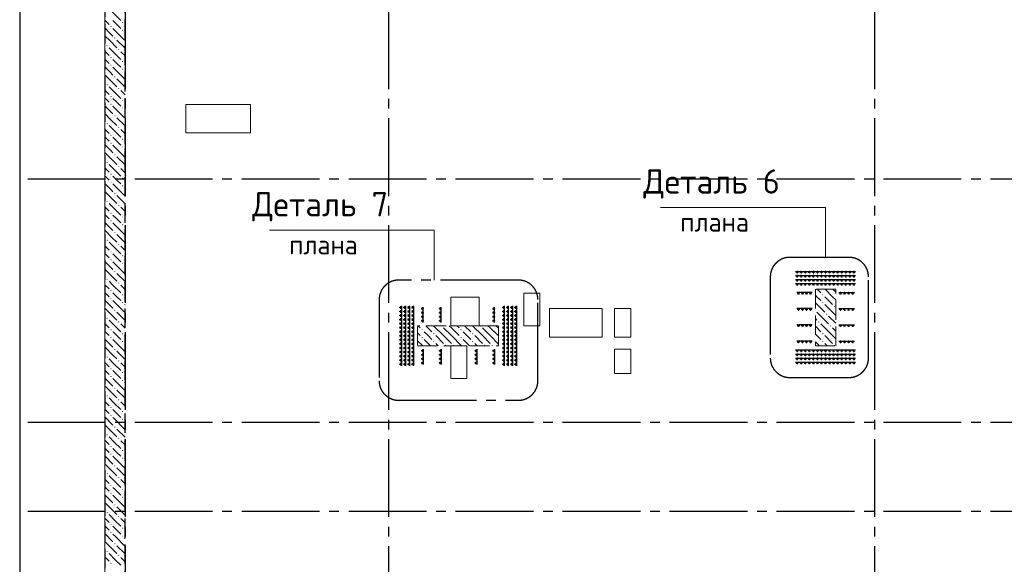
# Model space of a CAD drawing. Header units: millimetres. Extents: x 0 to 50400, y -143 to 35640.
# Tile 5 of 17: x 7965 to 20116, y 20508 to 27228. Entities that reach past the tile are written whole.
import ezdxf

# ---------------------------------------------------------------- set-up
doc = ezdxf.new("R2010")
doc.units = ezdxf.units.MM
doc.linetypes.add('______2', pattern=[324, 240, -84])
doc.linetypes.add('______5', pattern=[1320, 960, -120, 120, -120])
for name, color, linetype, lineweight in [('Standard', 7, 'Continuous', 25), ('ЖБ Перекрытие верхний уровень', 7, 'Continuous', 35), ('ЖБ Пилон', 7, 'Continuous', 35), ('ЖБ Стена верхний уровень', 7, 'Continuous', 35), ('Общий01', 7, 'Continuous', 13)]:
    doc.layers.add(name, color=color, linetype=linetype, lineweight=lineweight)
doc.layers.add('Вспомогательная арматура', color=7, linetype='Continuous', lineweight=18, true_color=0x656565)
doc.layers.add('Поперечная арматура', color=7, linetype='Continuous', lineweight=18, true_color=0x5a2814)
doc.layers.add('Оси', color=7, linetype='______5', true_color=0x656565)
doc.styles.add('ISOCPEUR', font='txt')

msp = doc.modelspace()

# ---------------------------------------------------------------- hatches: boundary and pattern name
at = {"layer": 'ЖБ Пилон', "linetype": 'Continuous', "lineweight": 18, "transparency": 33554687}
for points in [[(17868, 23833), (17876, 23841), (17883, 23833), (17876, 23825)], [(17868, 23737), (17876, 23745), (17883, 23737), (17876, 23730)], [(18012, 23689), (18020, 23697), (18027, 23689), (18020, 23681)], [(17785, 23644), (17787, 23641), (17785, 23639)], [(17916, 23593), (17924, 23601), (17931, 23593), (17924, 23585)], [(13164, 23449), (13167, 23452), (13176, 23452), (13179, 23449), (13172, 23441)], [(13644, 23449), (13647, 23452), (13656, 23452), (13659, 23449), (13652, 23441)], [(17820, 23497), (17828, 23505), (17835, 23497), (17828, 23490)], [(17964, 23449), (17972, 23457), (17979, 23449), (17972, 23441)], [(12924, 23401), (12932, 23409), (12939, 23401), (12932, 23393)], [(13068, 23353), (13076, 23361), (13083, 23353), (13076, 23345)], [(13404, 23401), (13412, 23409), (13419, 23401), (13412, 23393)], [(13548, 23353), (13556, 23361), (13563, 23353), (13556, 23345)], [(17868, 23353), (17876, 23361), (17883, 23353), (17876, 23345)], [(12924, 23305), (12932, 23313), (12939, 23305), (12932, 23297)], [(13068, 23257), (13076, 23265), (13083, 23257), (13076, 23250)], [(13212, 23209), (13220, 23217), (13227, 23209), (13220, 23202), (13219, 23202)], [(13308, 23209), (13316, 23217), (13323, 23209), (13316, 23202), (13315, 23202)], [(13404, 23305), (13412, 23313), (13419, 23305), (13412, 23297)], [(13548, 23257), (13556, 23265), (13563, 23257), (13556, 23250)], [(13692, 23209), (13700, 23217), (13707, 23209), (13700, 23202), (13699, 23202)], [(13788, 23209), (13796, 23217), (13803, 23209), (13796, 23202), (13795, 23202)], [(17868, 23257), (17876, 23265), (17883, 23257), (17876, 23250)], [(18012, 23209), (18020, 23217), (18027, 23209), (18020, 23202), (18019, 23202)]]:
    msp.add_hatch(color=7, dxfattribs=at).paths.add_polyline_path(points, flags=16)
at = {"layer": 'ЖБ Стена верхний уровень', "linetype": 'Continuous', "lineweight": 18, "transparency": 33554687}
for points in [[(9084, 27145), (9092, 27153), (9099, 27145), (9092, 27137)], [(9228, 27193), (9236, 27201), (9243, 27193), (9236, 27185)], [(9228, 27097), (9236, 27105), (9243, 27097), (9236, 27090)], [(9132, 27001), (9140, 27009), (9147, 27001), (9140, 26993)], [(9036, 26905), (9044, 26913), (9051, 26905), (9044, 26897)], [(9180, 26857), (9188, 26865), (9195, 26857), (9188, 26850)], [(9084, 26761), (9092, 26769), (9099, 26761), (9092, 26753)], [(9084, 26665), (9092, 26673), (9099, 26665), (9092, 26657)], [(9228, 26713), (9236, 26721), (9243, 26713), (9236, 26705)], [(9228, 26617), (9236, 26625), (9243, 26617), (9236, 26610)], [(9132, 26521), (9140, 26529), (9147, 26521), (9140, 26513)], [(9036, 26425), (9044, 26433), (9051, 26425), (9044, 26417)], [(9180, 26377), (9188, 26385), (9195, 26377), (9188, 26370)], [(9228, 26233), (9236, 26241), (9243, 26233), (9236, 26225)], [(9228, 26137), (9236, 26145), (9243, 26137), (9236, 26130)], [(9132, 26041), (9140, 26049), (9147, 26041), (9140, 26033)], [(9036, 25945), (9044, 25953), (9051, 25945), (9044, 25937)], [(9180, 25897), (9188, 25905), (9195, 25897), (9188, 25890)], [(9228, 25753), (9236, 25761), (9243, 25753), (9236, 25745)], [(9228, 25657), (9236, 25665), (9243, 25657), (9236, 25650)], [(9132, 25561), (9140, 25569), (9147, 25561), (9140, 25553)], [(9036, 25465), (9044, 25473), (9051, 25465), (9044, 25457)], [(9180, 25417), (9188, 25425), (9195, 25417), (9188, 25410)], [(9228, 25273), (9236, 25281), (9243, 25273), (9236, 25265)], [(9228, 25177), (9236, 25185), (9243, 25177), (9236, 25170)], [(9132, 25081), (9140, 25089), (9147, 25081), (9140, 25073)], [(9036, 24985), (9044, 24993), (9051, 24985), (9044, 24977)], [(9180, 24937), (9188, 24945), (9195, 24937), (9188, 24930)], [(9084, 24841), (9092, 24849), (9099, 24841), (9092, 24833)], [(9228, 24793), (9236, 24801), (9243, 24793), (9236, 24785)], [(9084, 24745), (9092, 24753), (9099, 24745), (9092, 24737)], [(9228, 24697), (9236, 24705), (9243, 24697), (9236, 24690)], [(9132, 24601), (9140, 24609), (9147, 24601), (9140, 24593)], [(9036, 24505), (9044, 24513), (9051, 24505), (9044, 24497)], [(9180, 24457), (9188, 24465), (9195, 24457), (9188, 24450)], [(9084, 24361), (9092, 24369), (9099, 24361), (9092, 24353)], [(9228, 24313), (9236, 24321), (9243, 24313), (9236, 24305)], [(9084, 24265), (9092, 24273), (9099, 24265), (9092, 24257)], [(9228, 24217), (9236, 24225), (9243, 24217), (9236, 24210)], [(9132, 24121), (9140, 24129), (9147, 24121), (9140, 24113)], [(9036, 24025), (9044, 24033), (9051, 24025), (9044, 24017)], [(9180, 23977), (9188, 23985), (9195, 23977), (9188, 23970)], [(9084, 23881), (9092, 23889), (9099, 23881), (9092, 23873)], [(9228, 23833), (9236, 23841), (9243, 23833), (9236, 23825)], [(9084, 23785), (9092, 23793), (9099, 23785), (9092, 23777)], [(9228, 23737), (9236, 23745), (9243, 23737), (9236, 23730)], [(9132, 23641), (9140, 23649), (9147, 23641), (9140, 23633)], [(9036, 23545), (9044, 23553), (9051, 23545), (9044, 23537)], [(9180, 23497), (9188, 23505), (9195, 23497), (9188, 23490)], [(9084, 23401), (9092, 23409), (9099, 23401), (9092, 23393)], [(9228, 23353), (9236, 23361), (9243, 23353), (9236, 23345)], [(9084, 23305), (9092, 23313), (9099, 23305), (9092, 23297)], [(9228, 23257), (9236, 23265), (9243, 23257), (9236, 23250)], [(9132, 23161), (9140, 23169), (9147, 23161), (9140, 23153)], [(9036, 23065), (9044, 23073), (9051, 23065), (9044, 23057)], [(9180, 23017), (9188, 23025), (9195, 23017), (9188, 23010)], [(9084, 22921), (9092, 22929), (9099, 22921), (9092, 22913)], [(9228, 22873), (9236, 22881), (9243, 22873), (9236, 22865)], [(9084, 22825), (9092, 22833), (9099, 22825), (9092, 22817)], [(9228, 22777), (9236, 22785), (9243, 22777), (9236, 22769)], [(9132, 22681), (9140, 22689), (9147, 22681), (9140, 22673)], [(9036, 22585), (9044, 22593), (9051, 22585), (9044, 22577)], [(9180, 22537), (9188, 22545), (9195, 22537), (9188, 22529)], [(9084, 22441), (9092, 22449), (9099, 22441), (9092, 22433)], [(9228, 22393), (9236, 22401), (9243, 22393), (9236, 22385)], [(9084, 22345), (9092, 22353), (9099, 22345), (9092, 22337)], [(9228, 22297), (9236, 22305), (9243, 22297), (9236, 22289)], [(9132, 22201), (9140, 22209), (9147, 22201), (9140, 22193)], [(9036, 22105), (9044, 22113), (9051, 22105), (9044, 22097)], [(9180, 22057), (9188, 22065), (9195, 22057), (9188, 22049)], [(9084, 21961), (9092, 21969), (9099, 21961), (9092, 21953)], [(9084, 21865), (9092, 21873), (9099, 21865), (9092, 21857)], [(9228, 21913), (9236, 21921), (9243, 21913), (9236, 21905)], [(9228, 21817), (9236, 21825), (9243, 21817), (9236, 21809)], [(9036, 21625), (9044, 21633), (9051, 21625), (9044, 21617)], [(9180, 21577), (9188, 21585), (9195, 21577), (9188, 21569)], [(9084, 21481), (9092, 21489), (9099, 21481), (9092, 21474)], [(9084, 21385), (9092, 21393), (9099, 21385), (9092, 21377)], [(9228, 21433), (9236, 21441), (9243, 21433), (9236, 21425)], [(9228, 21337), (9236, 21345), (9243, 21337), (9236, 21329)], [(9036, 21145), (9044, 21153), (9051, 21145), (9044, 21137)], [(9180, 21097), (9188, 21105), (9195, 21097), (9188, 21089)], [(9084, 21001), (9092, 21009), (9099, 21001), (9092, 20994)], [(9084, 20905), (9092, 20913), (9099, 20905), (9092, 20897)], [(9228, 20953), (9236, 20961), (9243, 20953), (9236, 20945)], [(9228, 20857), (9236, 20865), (9243, 20857), (9236, 20849)], [(9036, 20665), (9044, 20673), (9051, 20665), (9044, 20657)], [(9180, 20617), (9188, 20625), (9195, 20617), (9188, 20609)], [(9084, 20521), (9092, 20529), (9099, 20521), (9092, 20514)]]:
    msp.add_hatch(color=7, dxfattribs=at).paths.add_polyline_path(points, flags=16)
h = msp.add_hatch(color=7, dxfattribs=at)
h.paths.add_polyline_path([(9084, 26282), (9084, 26281), (9092, 26273), (9099, 26281), (9092, 26289)])
h.paths.add_polyline_path([(9084, 26282), (9084, 26281), (9084, 26281)], flags=16)
h = msp.add_hatch(color=7, dxfattribs=at)
h.paths.add_polyline_path([(9085, 26187), (9085, 26184), (9092, 26177), (9099, 26185), (9092, 26193)])
h.paths.add_polyline_path([(9085, 26187), (9085, 26184), (9084, 26185)], flags=16)
h = msp.add_hatch(color=7, dxfattribs=at)
h.paths.add_polyline_path([(9089, 25807), (9090, 25796), (9092, 25793), (9099, 25801), (9092, 25809)])
h.paths.add_polyline_path([(9089, 25807), (9090, 25796), (9084, 25801)], flags=16)
h = msp.add_hatch(color=7, dxfattribs=at)
h.paths.add_polyline_path([(9090, 25712), (9091, 25698), (9092, 25697), (9099, 25705), (9092, 25713)])
h.paths.add_polyline_path([(9090, 25712), (9091, 25698), (9084, 25705)], flags=16)
h = msp.add_hatch(color=7, dxfattribs=at)
h.paths.add_polyline_path([(9095, 25326), (9084, 25321), (9092, 25329)], flags=16)
h.paths.add_polyline_path([(9095, 25326), (9095, 25317), (9099, 25321)])
h.paths.add_polyline_path([(9095, 25326), (9095, 25317), (9092, 25313), (9084, 25321)], flags=16)
h = msp.add_hatch(color=7, dxfattribs=at)
h.paths.add_polyline_path([(9096, 25229), (9084, 25225), (9092, 25233)], flags=16)
h.paths.add_polyline_path([(9096, 25229), (9096, 25222), (9099, 25225)])
h.paths.add_polyline_path([(9096, 25229), (9096, 25222), (9092, 25217), (9084, 25225)], flags=16)
h = msp.add_hatch(color=7, dxfattribs=at)
h.paths.add_polyline_path([(9136, 21725), (9136, 21717), (9140, 21714), (9147, 21721), (9140, 21729)])
h.paths.add_polyline_path([(9136, 21725), (9136, 21717), (9132, 21721)], flags=16)
h = msp.add_hatch(color=7, dxfattribs=at)
h.paths.add_polyline_path([(9141, 21248), (9132, 21241), (9140, 21249)], flags=16)
h.paths.add_polyline_path([(9141, 21248), (9141, 21235), (9147, 21241)])
h.paths.add_polyline_path([(9141, 21248), (9141, 21235), (9140, 21234), (9132, 21241)], flags=16)
h = msp.add_hatch(color=7, dxfattribs=at)
h.paths.add_polyline_path([(9147, 20762), (9132, 20761), (9140, 20769)], flags=16)
h.paths.add_polyline_path([(9147, 20762), (9147, 20761), (9147, 20761)])
h.paths.add_polyline_path([(9147, 20762), (9147, 20761), (9140, 20754), (9132, 20761)], flags=16)

# ---------------------------------------------------------------- linework, layer by layer
at = {"layer": 'Standard', "color": 7, "linetype": '______5', "lineweight": -3, "transparency": 33554687}
for p, q in [((18200, 24295), (17468, 24295)), ((14120, 24014), (12641, 24014)), ((17228, 24055), (17228, 23053)), ((18440, 23053), (18440, 24055)), ((12401, 23774), (12401, 22772)), ((14360, 22772), (14360, 23774)), ((17468, 22813), (18200, 22813)), ((12641, 22532), (14120, 22532))]:
    msp.add_line(p, q, dxfattribs=at)
at = {"layer": 'Standard', "color": 254, "linetype": 'Continuous', "lineweight": -3, "true_color": 0xc4c4ff, "transparency": 33554687}
msp.add_lwpolyline([(7965, 10212), (40690, 10212), (40690, 32712), (7965, 32712), (7965, 10212)], dxfattribs=at)
at = {"layer": 'Standard', "color": 7, "linetype": '______5', "lineweight": -3, "transparency": 33554687}
for centre, start, end in [((17468, 24055), 90, 180), ((18200, 24055), 0, 90), ((12641, 23774), 90, 180), ((14120, 23774), 0, 90), ((17468, 23053), 180, 270), ((18200, 23053), 270, 0), ((12641, 22772), 180, 270), ((14120, 22772), 270, 0)]:
    msp.add_arc(centre, 240, start, end, dxfattribs=at)
at = {"layer": 'Вспомогательная арматура', "color": 7, "linetype": 'Continuous', "lineweight": 25, "transparency": 33554687}
for p, q in [((17540, 24122), (18280, 24122)), ((17540, 24122), (18280, 24122)), ((17540, 24072), (18280, 24072)), ((17540, 24072), (18280, 24072)), ((17540, 24022), (18280, 24022)), ((17540, 24022), (18280, 24022)), ((17540, 23972), (18280, 23972)), ((17540, 23972), (18280, 23972)), ((17745, 23862), (17555, 23862)), ((17745, 23862), (17555, 23862)), ((18075, 23862), (18265, 23862)), ((18075, 23862), (18265, 23862)), ((12675, 23697), (12675, 22957)), ((12675, 23697), (12675, 22957)), ((12725, 23697), (12725, 22957)), ((12725, 23697), (12725, 22957)), ((12775, 23697), (12775, 22957)), ((12775, 23697), (12775, 22957)), ((12825, 23697), (12825, 22957)), ((12825, 23697), (12825, 22957)), ((13945, 23697), (13945, 22957)), ((13945, 23697), (13945, 22957)), ((13995, 23697), (13995, 22957)), ((13995, 23697), (13995, 22957)), ((14045, 23697), (14045, 22957)), ((14045, 23697), (14045, 22957)), ((14095, 23697), (14095, 22957)), ((14095, 23697), (14095, 22957)), ((12945, 23492), (12945, 23682)), ((12945, 23492), (12945, 23682)), ((13165, 23492), (13165, 23682)), ((13165, 23492), (13165, 23682)), ((13825, 23492), (13825, 23682)), ((13825, 23492), (13825, 23682)), ((17745, 23662), (17555, 23662)), ((17745, 23662), (17555, 23662)), ((18075, 23662), (18265, 23662)), ((18075, 23662), (18265, 23662)), ((17745, 23462), (17555, 23462)), ((17745, 23462), (17555, 23462)), ((18075, 23462), (18265, 23462)), ((18075, 23462), (18265, 23462)), ((17745, 23262), (17555, 23262)), ((17745, 23262), (17555, 23262)), ((18075, 23262), (18265, 23262)), ((18075, 23262), (18265, 23262)), ((12945, 23162), (12945, 22972)), ((12945, 23162), (12945, 22972)), ((13165, 23162), (13165, 22972)), ((13165, 23162), (13165, 22972)), ((13605, 23162), (13605, 22972)), ((13605, 23162), (13605, 22972)), ((13825, 23162), (13825, 22972)), ((13825, 23162), (13825, 22972)), ((17540, 23152), (18280, 23152)), ((17540, 23152), (18280, 23152)), ((17540, 23102), (18280, 23102)), ((17540, 23102), (18280, 23102)), ((17540, 23052), (18280, 23052)), ((17540, 23052), (18280, 23052)), ((17540, 23002), (18280, 23002)), ((17540, 23002), (18280, 23002))]:
    msp.add_line(p, q, dxfattribs=at)
at = {"layer": 'ЖБ Перекрытие верхний уровень', "color": 7, "linetype": 'Continuous', "lineweight": 18, "transparency": 33554687}
for p, q in [((9015, 32612), (9015, 13662)), ((10815, 26182), (10015, 26182)), ((10015, 26182), (10015, 25832)), ((10815, 25832), (10815, 26182)), ((10015, 25832), (10815, 25832)), ((14185, 23852), (14185, 23452)), ((14385, 23852), (14185, 23852)), ((14385, 23452), (14385, 23852)), ((13635, 23802), (13285, 23802)), ((13285, 23802), (13285, 23452)), ((13635, 23452), (13635, 23802)), ((15155, 23662), (14505, 23662)), ((14505, 23662), (14505, 23312)), ((15155, 23312), (15155, 23662)), ((15305, 23662), (15305, 23312)), ((15505, 23662), (15305, 23662)), ((15505, 23312), (15505, 23662)), ((13285, 23452), (13635, 23452)), ((14185, 23452), (14385, 23452)), ((14505, 23312), (15155, 23312)), ((15305, 23312), (15505, 23312)), ((13285, 23202), (13285, 22802)), ((13485, 23202), (13285, 23202)), ((13485, 22802), (13485, 23202)), ((15305, 23162), (15305, 22862)), ((15505, 23162), (15305, 23162)), ((15505, 22862), (15505, 23162)), ((15305, 22862), (15505, 22862)), ((13285, 22802), (13485, 22802))]:
    msp.add_line(p, q, dxfattribs=at)
at = {"layer": 'ЖБ Пилон', "color": 253, "linetype": '______2', "lineweight": 13, "true_color": 0xa0a0a0, "transparency": 33554687}
for p, q in [((18035, 23902), (17785, 23902)), ((17785, 23902), (17785, 23202)), ((18035, 23202), (18035, 23902)), ((13875, 23452), (12875, 23452)), ((12875, 23452), (12875, 23202)), ((13875, 23202), (13875, 23452)), ((12875, 23202), (13875, 23202)), ((17785, 23202), (18035, 23202))]:
    msp.add_line(p, q, dxfattribs=at)
at = {"layer": 'ЖБ Пилон', "color": 9, "linetype": 'Continuous', "lineweight": 18, "true_color": 0xc7c7c7, "transparency": 33554687}
for p, q in [((17804, 23809), (17785, 23828)), ((17807, 23902), (17852, 23857)), ((17996, 23809), (17903, 23902)), ((17998, 23902), (18035, 23866)), ((17785, 23732), (17900, 23617)), ((17852, 23761), (17804, 23809)), ((17900, 23809), (17996, 23713)), ((17900, 23713), (18035, 23578)), ((17996, 23809), (18035, 23770)), ((17804, 23617), (17948, 23473)), ((12880, 23452), (12908, 23425)), ((12976, 23452), (13052, 23377)), ((13196, 23329), (13072, 23452)), ((13292, 23425), (13264, 23452)), ((13360, 23452), (13388, 23425)), ((13456, 23452), (13532, 23377)), ((13676, 23329), (13552, 23452)), ((13772, 23425), (13744, 23452)), ((13840, 23452), (13868, 23425)), ((17785, 23540), (17804, 23521)), ((17996, 23329), (17852, 23473)), ((18035, 23482), (17948, 23569)), ((12875, 23362), (12908, 23329)), ((13004, 23329), (12956, 23377)), ((13052, 23281), (13004, 23329)), ((13100, 23329), (13196, 23233)), ((13196, 23425), (13292, 23329)), ((13196, 23329), (13292, 23233)), ((13292, 23425), (13388, 23329)), ((13292, 23329), (13418, 23202)), ((13484, 23329), (13436, 23377)), ((13532, 23281), (13484, 23329)), ((13580, 23329), (13676, 23233)), ((13676, 23425), (13772, 23329)), ((13676, 23329), (13772, 23233)), ((13772, 23425), (13868, 23329)), ((13772, 23329), (13875, 23226)), ((17785, 23444), (17852, 23377)), ((17804, 23329), (17785, 23348)), ((17852, 23281), (17804, 23329)), ((17900, 23329), (17996, 23233)), ((17996, 23425), (18035, 23386)), ((17996, 23329), (18035, 23290)), ((12875, 23266), (12938, 23202)), ((12956, 23281), (13034, 23202)), ((13100, 23233), (13130, 23202)), ((13436, 23281), (13514, 23202)), ((13580, 23233), (13610, 23202)), ((17785, 23252), (17834, 23202)), ((17900, 23233), (17930, 23202))]:
    msp.add_line(p, q, dxfattribs=at)
at = {"layer": 'ЖБ Стена верхний уровень', "color": 251, "linetype": '______2', "lineweight": -3, "true_color": 0x656565, "transparency": 33554687}
for p, q in [((9015, 32362), (9015, 20062)), ((9265, 19862), (9265, 32362))]:
    msp.add_line(p, q, dxfattribs=at)
at = {"layer": 'ЖБ Стена верхний уровень', "color": 9, "linetype": 'Continuous', "lineweight": 18, "true_color": 0xc7c7c7, "transparency": 33554687}
for p, q in [((9015, 27222), (9068, 27169)), ((9164, 27169), (9116, 27217)), ((9116, 27121), (9260, 26977)), ((9212, 27121), (9164, 27169)), ((9260, 27169), (9265, 27164)), ((9164, 26977), (9265, 26876)), ((9260, 27073), (9265, 27068)), ((9020, 26929), (9015, 26934)), ((9015, 26838), (9068, 26785)), ((9015, 26742), (9068, 26689)), ((9164, 26689), (9116, 26737)), ((9265, 26780), (9212, 26833)), ((9116, 26641), (9260, 26497)), ((9212, 26641), (9164, 26689)), ((9260, 26689), (9265, 26684)), ((9164, 26497), (9265, 26396)), ((9260, 26593), (9265, 26588)), ((9020, 26449), (9015, 26454)), ((9015, 26358), (9068, 26305)), ((9015, 26262), (9068, 26209)), ((9164, 26209), (9116, 26257)), ((9265, 26300), (9212, 26353)), ((9116, 26161), (9260, 26017)), ((9212, 26161), (9164, 26209)), ((9260, 26209), (9265, 26204)), ((9164, 26017), (9265, 25916)), ((9260, 26113), (9265, 26108)), ((9020, 25969), (9015, 25974)), ((9015, 25878), (9068, 25825)), ((9015, 25782), (9068, 25729)), ((9164, 25729), (9116, 25777)), ((9265, 25820), (9212, 25873)), ((9116, 25681), (9260, 25537)), ((9212, 25681), (9164, 25729)), ((9260, 25729), (9265, 25724)), ((9164, 25537), (9265, 25436)), ((9260, 25633), (9265, 25628)), ((9020, 25489), (9015, 25494)), ((9015, 25398), (9068, 25345)), ((9015, 25302), (9068, 25249)), ((9164, 25249), (9116, 25297)), ((9265, 25340), (9212, 25393)), ((9116, 25201), (9260, 25057)), ((9212, 25201), (9164, 25249)), ((9260, 25249), (9265, 25244)), ((9260, 25153), (9265, 25148)), ((9164, 25057), (9265, 24956)), ((9020, 25009), (9015, 25014)), ((9015, 24918), (9068, 24865)), ((9265, 24860), (9212, 24913)), ((9015, 24822), (9068, 24769)), ((9164, 24769), (9116, 24817)), ((9116, 24721), (9260, 24577)), ((9212, 24721), (9164, 24769)), ((9260, 24769), (9265, 24764)), ((9260, 24673), (9265, 24668)), ((9164, 24577), (9265, 24476)), ((9020, 24529), (9015, 24534)), ((9015, 24438), (9068, 24385)), ((9265, 24380), (9212, 24433)), ((9015, 24342), (9068, 24289)), ((9164, 24289), (9116, 24337)), ((9116, 24241), (9260, 24097)), ((9212, 24241), (9164, 24289)), ((9260, 24289), (9265, 24284)), ((9260, 24193), (9265, 24188)), ((9164, 24097), (9265, 23996)), ((9020, 24049), (9015, 24054)), ((9015, 23958), (9068, 23905)), ((9265, 23900), (9212, 23953)), ((9015, 23862), (9068, 23809)), ((9164, 23809), (9116, 23857)), ((9116, 23761), (9260, 23617)), ((9212, 23761), (9164, 23809)), ((9260, 23809), (9265, 23804)), ((9260, 23713), (9265, 23708)), ((9020, 23569), (9015, 23574)), ((9164, 23617), (9265, 23516)), ((9015, 23478), (9068, 23425)), ((9265, 23420), (9212, 23473)), ((9015, 23382), (9068, 23329)), ((9212, 23281), (9164, 23329)), ((9260, 23329), (9265, 23324)), ((9015, 23286), (9116, 23185)), ((9260, 23233), (9265, 23228)), ((9020, 23089), (9015, 23094)), ((9164, 23137), (9265, 23036)), ((9015, 22998), (9068, 22945)), ((9265, 22940), (9212, 22993)), ((9015, 22902), (9068, 22849)), ((9212, 22801), (9164, 22849)), ((9260, 22849), (9265, 22844)), ((9015, 22806), (9116, 22705)), ((9260, 22753), (9265, 22748)), ((9020, 22609), (9015, 22614)), ((9164, 22657), (9265, 22556)), ((9015, 22518), (9068, 22465)), ((9265, 22460), (9212, 22513)), ((9015, 22422), (9068, 22369)), ((9212, 22321), (9164, 22369)), ((9260, 22369), (9265, 22364)), ((9015, 22326), (9116, 22225)), ((9260, 22273), (9265, 22268)), ((9020, 22129), (9015, 22134)), ((9164, 22177), (9265, 22076)), ((9015, 22038), (9068, 21985)), ((9265, 21980), (9212, 22033)), ((9015, 21942), (9068, 21889)), ((9212, 21841), (9164, 21889)), ((9260, 21889), (9265, 21884)), ((9015, 21846), (9116, 21745)), ((9260, 21793), (9265, 21788)), ((9020, 21649), (9015, 21654)), ((9164, 21697), (9265, 21596)), ((9015, 21558), (9068, 21505)), ((9265, 21500), (9212, 21553)), ((9015, 21462), (9068, 21409)), ((9212, 21361), (9164, 21409)), ((9260, 21409), (9265, 21404)), ((9015, 21366), (9116, 21265)), ((9260, 21313), (9265, 21308)), ((9020, 21169), (9015, 21174)), ((9164, 21217), (9265, 21116)), ((9015, 21078), (9068, 21025)), ((9265, 21020), (9212, 21073)), ((9015, 20982), (9068, 20929)), ((9212, 20881), (9164, 20929)), ((9260, 20929), (9265, 20924)), ((9015, 20886), (9116, 20785)), ((9260, 20833), (9265, 20828)), ((9020, 20689), (9015, 20694)), ((9164, 20737), (9265, 20636)), ((9015, 20598), (9068, 20545)), ((9265, 20540), (9212, 20593))]:
    msp.add_line(p, q, dxfattribs=at)
for points in [[(9068, 27361), (9072, 27357), (9072, 27357), (9212, 27217)], [(9015, 27126), (9075, 27066), (9075, 27066), (9116, 27025)], [(9020, 27025), (9076, 26969), (9076, 26969), (9164, 26881)], [(9068, 26881), (9077, 26872), (9077, 26872), (9212, 26737)], [(9015, 26646), (9081, 26580), (9081, 26580), (9116, 26545)], [(9020, 26545), (9082, 26483), (9082, 26483), (9164, 26401)], [(9068, 26401), (9083, 26386), (9083, 26386), (9212, 26257)], [(9015, 26166), (9086, 26095), (9086, 26095), (9116, 26065)], [(9020, 26065), (9087, 25998), (9087, 25998), (9164, 25921)], [(9068, 25921), (9088, 25901), (9088, 25901), (9212, 25777)], [(9015, 25686), (9092, 25609), (9092, 25609), (9116, 25585)], [(9020, 25585), (9093, 25512), (9093, 25512), (9164, 25441)], [(9068, 25441), (9094, 25415), (9094, 25415), (9212, 25297)], [(9015, 25206), (9097, 25124), (9097, 25124), (9116, 25105)], [(9020, 25105), (9098, 25027), (9098, 25027), (9164, 24961)], [(9068, 24961), (9099, 24930), (9099, 24930), (9212, 24817)], [(9015, 24726), (9103, 24638), (9103, 24638), (9116, 24625)], [(9020, 24625), (9104, 24541), (9104, 24541), (9164, 24481)], [(9068, 24481), (9105, 24444), (9105, 24444), (9212, 24337)], [(9015, 24246), (9108, 24153), (9108, 24153), (9116, 24145)], [(9020, 24145), (9109, 24056), (9109, 24056), (9164, 24001)], [(9068, 24001), (9110, 23958), (9110, 23958), (9212, 23857)], [(9015, 23766), (9114, 23667), (9114, 23667), (9116, 23665)], [(9020, 23665), (9115, 23570), (9115, 23570), (9164, 23521)], [(9068, 23521), (9116, 23473), (9116, 23473), (9212, 23377)], [(9164, 23329), (9117, 23376), (9117, 23376), (9116, 23377)], [(9116, 23281), (9118, 23279), (9118, 23279), (9260, 23137)], [(9020, 23185), (9120, 23085), (9120, 23085), (9164, 23041)], [(9068, 23041), (9121, 22987), (9121, 22987), (9212, 22897)], [(9164, 22849), (9122, 22890), (9122, 22890), (9116, 22897)], [(9116, 22801), (9124, 22793), (9124, 22793), (9260, 22657)], [(9020, 22705), (9126, 22599), (9126, 22599), (9164, 22561)], [(9068, 22561), (9127, 22502), (9127, 22502), (9212, 22417)], [(9164, 22369), (9128, 22405), (9128, 22405), (9116, 22417)], [(9116, 22321), (9129, 22308), (9129, 22308), (9260, 22177)], [(9020, 22225), (9131, 22114), (9131, 22114), (9164, 22081)], [(9068, 22081), (9132, 22016), (9132, 22016), (9212, 21937)], [(9164, 21889), (9133, 21919), (9133, 21919), (9116, 21937)], [(9116, 21841), (9135, 21822), (9135, 21822), (9260, 21697)], [(9020, 21745), (9137, 21628), (9137, 21628), (9164, 21601)], [(9068, 21601), (9138, 21531), (9138, 21531), (9212, 21457)], [(9164, 21409), (9139, 21434), (9139, 21434), (9116, 21457)], [(9020, 21265), (9142, 21143), (9142, 21143), (9164, 21121)], [(9116, 21361), (9140, 21337), (9140, 21337), (9260, 21217)], [(9068, 21121), (9143, 21045), (9143, 21045), (9212, 20977)], [(9164, 20929), (9145, 20948), (9145, 20948), (9116, 20977)], [(9020, 20785), (9148, 20657), (9148, 20657), (9164, 20641)], [(9116, 20881), (9146, 20851), (9146, 20851), (9260, 20737)], [(9068, 20641), (9149, 20560), (9149, 20560), (9212, 20497)]]:
    msp.add_lwpolyline(points, dxfattribs=at)
at = {"layer": 'Общий01', "color": 7, "linetype": 'Continuous', "lineweight": 13, "transparency": 33554687}
for points in [[(15875, 24911), (17908, 24911), (17908, 24295)], [(11048, 24630), (13081, 24630), (13081, 24014)]]:
    msp.add_lwpolyline(points, dxfattribs=at)
at = {"layer": 'Оси', "color": 8, "linetype": '______5', "lineweight": -3, "transparency": 33554687}
for p, q in [((9265, 32612), (9265, 8317)), ((12515, 32612), (12515, 8317)), ((18515, 32612), (18515, 8317)), ((8065, 25262), (42965, 25262)), ((8065, 22262), (42965, 22262)), ((8065, 21162), (42965, 21162))]:
    msp.add_line(p, q, dxfattribs=at)
at = {"layer": 'Поперечная арматура', "color": 7, "linetype": 'Continuous', "lineweight": 50, "transparency": 33554687}
for centre in [(17560, 24112), (17560, 24062), (17610, 24112), (17610, 24062), (17660, 24112), (17660, 24062), (17710, 24112), (17710, 24062), (17760, 24112), (17760, 24062), (17810, 24112), (17810, 24062), (17860, 24112), (17860, 24062), (17910, 24112), (17910, 24062), (17960, 24112), (17960, 24062), (18010, 24112), (18010, 24062), (18060, 24112), (18060, 24062), (18110, 24112), (18110, 24062), (18160, 24112), (18160, 24062), (18210, 24112), (18210, 24062), (18260, 24112), (18260, 24062), (17560, 24012), (17560, 23962), (17610, 24012), (17610, 23962), (17660, 24012), (17660, 23962), (17710, 24012), (17710, 23962), (17760, 24012), (17760, 23962), (17810, 24012), (17810, 23962), (17860, 24012), (17860, 23962), (17910, 24012), (17910, 23962), (17960, 24012), (17960, 23962), (18010, 24012), (18010, 23962), (18060, 24012), (18060, 23962), (18110, 24012), (18110, 23962), (18160, 24012), (18160, 23962), (18210, 24012), (18210, 23962), (18260, 24012), (18260, 23962), (17575, 23852), (17625, 23852), (17675, 23852), (17725, 23852), (18095, 23852), (18145, 23852), (18195, 23852), (18245, 23852), (12665, 23677), (12665, 23627), (12665, 23577), (12715, 23677), (12715, 23627), (12715, 23577), (12765, 23677), (12765, 23627), (12765, 23577), (12815, 23677), (12815, 23627), (12815, 23577), (12935, 23662), (12935, 23612), (13155, 23662), (13155, 23612), (13815, 23662), (13815, 23612), (13935, 23677), (13935, 23627), (13935, 23577), (13985, 23677), (13985, 23627), (13985, 23577), (14035, 23677), (14035, 23627), (14035, 23577), (14085, 23677), (14085, 23627), (14085, 23577), (17575, 23652), (17625, 23652), (17675, 23652), (17725, 23652), (18095, 23652), (18145, 23652), (18195, 23652), (18245, 23652), (12665, 23527), (12665, 23477), (12715, 23527), (12715, 23477), (12765, 23527), (12765, 23477), (12815, 23527), (12815, 23477), (12935, 23562), (12935, 23512), (13155, 23562), (13155, 23512), (13815, 23562), (13815, 23512), (13935, 23527), (13935, 23477), (13985, 23527), (13985, 23477), (14035, 23527), (14035, 23477), (14085, 23527), (14085, 23477), (17575, 23452), (17625, 23452), (17675, 23452), (17725, 23452), (18095, 23452), (18145, 23452), (18195, 23452), (18245, 23452), (12665, 23427), (12665, 23377), (12665, 23327), (12715, 23427), (12715, 23377), (12715, 23327), (12765, 23427), (12765, 23377), (12765, 23327), (12815, 23427), (12815, 23377), (12815, 23327), (13935, 23427), (13935, 23377), (13935, 23327), (13985, 23427), (13985, 23377), (13985, 23327), (14035, 23427), (14035, 23377), (14035, 23327), (14085, 23427), (14085, 23377), (14085, 23327), (12665, 23277), (12665, 23227), (12715, 23277), (12715, 23227), (12765, 23277), (12765, 23227), (12815, 23277), (12815, 23227), (13935, 23277), (13935, 23227), (13985, 23277), (13985, 23227), (14035, 23277), (14035, 23227), (14085, 23277), (14085, 23227), (17575, 23252), (17625, 23252), (17675, 23252), (17725, 23252), (18095, 23252), (18145, 23252), (18195, 23252), (18245, 23252), (12665, 23177), (12665, 23127), (12715, 23177), (12715, 23127), (12765, 23177), (12765, 23127), (12815, 23177), (12815, 23127), (12935, 23142), (12935, 23092), (13155, 23142), (13155, 23092), (13595, 23142), (13595, 23092), (13815, 23142), (13815, 23092), (13935, 23177), (13935, 23127), (13985, 23177), (13985, 23127), (14035, 23177), (14035, 23127), (14085, 23177), (14085, 23127), (17560, 23142), (17560, 23092), (17610, 23142), (17610, 23092), (17660, 23142), (17660, 23092), (17710, 23142), (17710, 23092), (17760, 23142), (17760, 23092), (17810, 23142), (17810, 23092), (17860, 23142), (17860, 23092), (17910, 23142), (17910, 23092), (17960, 23142), (17960, 23092), (18010, 23142), (18010, 23092), (18060, 23142), (18060, 23092), (18110, 23142), (18110, 23092), (18160, 23142), (18160, 23092), (18210, 23142), (18210, 23092), (18260, 23142), (18260, 23092), (12665, 23077), (12665, 23027), (12665, 22977), (12715, 23077), (12715, 23027), (12715, 22977), (12765, 23077), (12765, 23027), (12765, 22977), (12815, 23077), (12815, 23027), (12815, 22977), (12935, 23042), (12935, 22992), (13155, 23042), (13155, 22992), (13595, 23042), (13595, 22992), (13815, 23042), (13815, 22992), (13935, 23077), (13935, 23027), (13935, 22977), (13985, 23077), (13985, 23027), (13985, 22977), (14035, 23077), (14035, 23027), (14035, 22977), (14085, 23077), (14085, 23027), (14085, 22977), (17560, 23042), (17560, 22992), (17610, 23042), (17610, 22992), (17660, 23042), (17660, 22992), (17710, 23042), (17710, 22992), (17760, 23042), (17760, 22992), (17810, 23042), (17810, 22992), (17860, 23042), (17860, 22992), (17910, 23042), (17910, 22992), (17960, 23042), (17960, 22992), (18010, 23042), (18010, 22992), (18060, 23042), (18060, 22992), (18110, 23042), (18110, 22992), (18160, 23042), (18160, 22992), (18210, 23042), (18210, 22992), (18260, 23042), (18260, 22992)]:
    msp.add_circle(centre, 5, dxfattribs=at)

# ---------------------------------------------------------------- texts
at = {"layer": 'Общий01', "color": 7, "linetype": 'Continuous', "lineweight": 25, "transparency": 33554687, "attachment_point": 7, "style": 'ISOCPEUR'}
for s, insert, char_height, width in [('\\W0.97;Деталь 6', (15661, 25020), 300, 1944.26), ('\\W0.97;Деталь 7', (10834, 24739), 300, 1944.27), ('\\W0.95;плана', (16116, 24612), 240, 1001.2), ('\\W0.95;плана', (11289, 24331), 240, 1001.2)]:
    msp.add_mtext(s, dxfattribs=dict(at, insert=insert, char_height=char_height, width=width))

doc.saveas('drawing.dxf')
